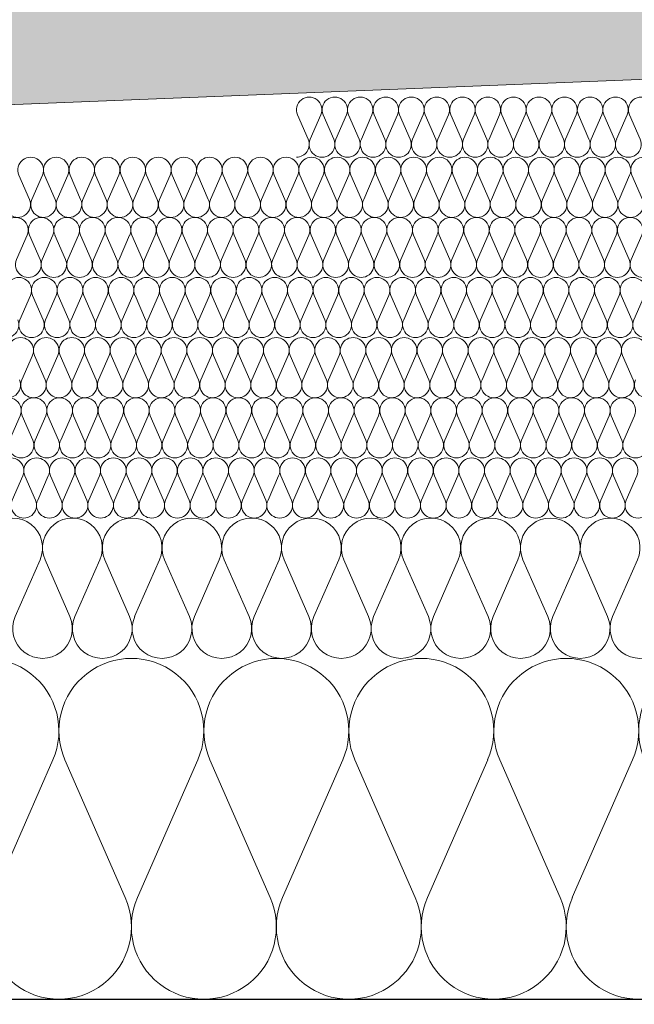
# Model space of a CAD drawing. Extents: x -547885 to -186295, y -25370 to 156194.
# Tile 39 of 256: x -514848 to -514541, y -7972 to -7481. Entities that reach past the tile are written whole.
import ezdxf

# ---------------------------------------------------------------- set-up
doc = ezdxf.new("R2010")
doc.units = 0
doc.header["$MEASUREMENT"] = 0
for name, color, linetype, lineweight in [('Arch stropy_Nr_Pióra__1', 7, 'Continuous', 25), ('INWENT KONST. DREWNIANA_Nr_Pióra__21', 7, 'Continuous', 9), ('INWENT WYMIARY_Nr_Pióra__21', 7, 'Continuous', 9), ('INWENT WYMIARY_Nr_Pióra__5', 7, 'Continuous', 13)]:
    doc.layers.add(name, color=color, linetype=linetype, lineweight=lineweight)
doc.layers.add('arch wypelnienia_Nr_Pióra__2', color=7, linetype='Continuous', lineweight=13, true_color=0x7f7f7f)
doc.layers.add('Inwent Izolacje_Nr_Pióra__2', color=7, linetype='Continuous', lineweight=13, true_color=0x7f7f7f)
doc.layers.add('Inwent Izolacje', color=7, linetype='Continuous')
doc.layers.add('INWENT WYMIARY', color=7, linetype='Continuous')
doc.styles.add('GENERATED_STYLE_2', font='txt')
doc.dimstyles.new('GENERATED_STYLE__11', dxfattribs={"dimtxt": 160.000002, "dimasz": 110.144928, "dimexe": 0.18, "dimexo": 40, "dimgap": 0.09, "dimtad": 1, "dimtih": 1, "dimtoh": 1, "dimdec": 0, "dimzin": 0, "dimdsep": 46, "dimtxsty": 'GENERATED_STYLE_2', "dimblk": 'ARROWHEAD_5', "dimblk1": 'ARROWHEAD_5', "dimblk2": 'ARROWHEAD_5', "dimcen": 0.09, "dimclrd": 7, "dimclre": 7, "dimclrt": 7, "dimazin": 0, "dimtfac": 1, "dimtdec": 4, "dimtmove": 0, "dimatfit": 3, "dimfxl": 0, "dimtolj": 1, "dimtzin": 0, "dimarcsym": 0})

# ---------------------------------------------------------------- blocks, each defined once
blk = doc.blocks.new('Izolacja cieplna 14_254', base_point=(-507889.55, -7969.58))
at = {"layer": 'Inwent Izolacje_Nr_Pióra__2', "linetype": 'Continuous'}
for p, q in [((-514831.03, -7850.24), (-514861.1, -7918.92)), ((-514794.89, -7918.92), (-514824.96, -7850.24)), ((-514758.76, -7850.24), (-514788.82, -7918.92)), ((-514722.62, -7918.92), (-514752.68, -7850.24)), ((-514686.48, -7850.24), (-514716.55, -7918.92)), ((-514650.34, -7918.92), (-514680.41, -7850.24)), ((-514614.21, -7850.24), (-514644.27, -7918.92)), ((-514578.07, -7918.92), (-514608.13, -7850.24)), ((-514541.93, -7850.24), (-514572, -7918.92))]:
    blk.add_line(p, q, dxfattribs=at)
for centre, start_param, end_param in [((-514864.13, -7835.73), 1.158003, 5.125183), ((-514791.86, -7835.73), 1.158003, 5.125183), ((-514719.58, -7835.73), 1.158003, 5.125183), ((-514647.31, -7835.73), 1.158003, 5.125183), ((-514575.03, -7835.73), 1.158003, 5.125183), ((-514502.76, -7835.73), 1.158003, 5.125183), ((-514828, -7933.42), 4.299595, 8.266774), ((-514755.72, -7933.42), 4.299595, 8.266774), ((-514683.44, -7933.42), 4.299595, 8.266774), ((-514611.17, -7933.42), 4.299595, 8.266774), ((-514538.89, -7933.42), 4.299595, 8.266774)]:
    blk.add_ellipse(centre, major_axis=(0, -36.15), ratio=0.999515, start_param=start_param, end_param=end_param, dxfattribs=at)
blk = doc.blocks.new('Izolacja cieplna 14_255', base_point=(-508759.55, -7799.58))
at = {"layer": 'Inwent Izolacje_Nr_Pióra__2', "linetype": 'Continuous'}
for p, q in [((-514837.4, -7750.44), (-514849.79, -7778.72)), ((-514822.51, -7778.72), (-514834.9, -7750.44)), ((-514807.61, -7750.44), (-514820, -7778.72)), ((-514792.72, -7778.72), (-514805.11, -7750.44)), ((-514777.83, -7750.44), (-514790.22, -7778.72)), ((-514762.93, -7778.72), (-514775.32, -7750.44)), ((-514748.04, -7750.44), (-514760.43, -7778.72)), ((-514733.14, -7778.72), (-514745.54, -7750.44)), ((-514718.25, -7750.44), (-514730.64, -7778.72)), ((-514703.36, -7778.72), (-514715.75, -7750.44)), ((-514688.46, -7750.44), (-514700.86, -7778.72)), ((-514673.57, -7778.72), (-514685.96, -7750.44)), ((-514658.68, -7750.44), (-514671.07, -7778.72)), ((-514643.78, -7778.72), (-514656.17, -7750.44)), ((-514628.89, -7750.44), (-514641.28, -7778.72)), ((-514614, -7778.72), (-514626.39, -7750.44)), ((-514599.1, -7750.44), (-514611.49, -7778.72)), ((-514584.21, -7778.72), (-514596.6, -7750.44)), ((-514569.32, -7750.44), (-514581.71, -7778.72)), ((-514554.42, -7778.72), (-514566.81, -7750.44)), ((-514539.53, -7750.44), (-514551.92, -7778.72))]:
    blk.add_line(p, q, dxfattribs=at)
for centre, start_param, end_param in [((-514851.04, -7744.47), 2.728799, 6.695979), ((-514821.26, -7744.47), 2.728799, 6.695979), ((-514791.47, -7744.47), 2.728799, 6.695979), ((-514761.68, -7744.47), 2.728799, 6.695979), ((-514731.89, -7744.47), 2.728799, 6.695979), ((-514702.11, -7744.47), 2.728799, 6.695979), ((-514672.32, -7744.47), 2.728799, 6.695979), ((-514642.53, -7744.47), 2.728799, 6.695979), ((-514612.74, -7744.47), 2.728799, 6.695979), ((-514582.96, -7744.47), 2.728799, 6.695979), ((-514553.17, -7744.47), 2.728799, 6.695979), ((-514836.15, -7784.69), 5.870392, 9.837571), ((-514806.36, -7784.69), 5.870392, 9.837571), ((-514776.57, -7784.69), 5.870392, 9.837571), ((-514746.79, -7784.69), 5.870392, 9.837571), ((-514717, -7784.69), 5.870392, 9.837571), ((-514687.21, -7784.69), 5.870392, 9.837571), ((-514657.43, -7784.69), 5.870392, 9.837571), ((-514627.64, -7784.69), 5.870392, 9.837571), ((-514597.85, -7784.69), 5.870392, 9.837571), ((-514568.06, -7784.69), 5.870392, 9.837571), ((-514538.28, -7784.69), 5.870392, 9.837571)]:
    blk.add_ellipse(centre, major_axis=(-14.89, 0), ratio=0.999587, start_param=start_param, end_param=end_param, dxfattribs=at)
blk = doc.blocks.new('Izolacja cieplna 14_256', base_point=(-509409.55, -7729.58))
at = {"layer": 'Inwent Izolacje_Nr_Pióra__2', "linetype": 'Continuous'}
for p, q in [((-514846.03, -7708.52), (-514851.34, -7720.64)), ((-514839.65, -7720.64), (-514844.96, -7708.52)), ((-514833.27, -7708.52), (-514838.58, -7720.64)), ((-514826.89, -7720.64), (-514832.19, -7708.52)), ((-514820.51, -7708.52), (-514825.81, -7720.64)), ((-514814.13, -7720.64), (-514819.43, -7708.52)), ((-514807.75, -7708.52), (-514813.05, -7720.64)), ((-514801.37, -7720.64), (-514806.67, -7708.52)), ((-514794.99, -7708.52), (-514800.29, -7720.64)), ((-514788.61, -7720.64), (-514793.91, -7708.52)), ((-514782.23, -7708.52), (-514787.53, -7720.64)), ((-514775.84, -7720.64), (-514781.15, -7708.52)), ((-514769.46, -7708.52), (-514774.77, -7720.64)), ((-514763.08, -7720.64), (-514768.39, -7708.52)), ((-514756.7, -7708.52), (-514762.01, -7720.64)), ((-514750.32, -7720.64), (-514755.63, -7708.52)), ((-514743.94, -7708.52), (-514749.25, -7720.64)), ((-514737.56, -7720.64), (-514742.87, -7708.52)), ((-514731.18, -7708.52), (-514736.49, -7720.64)), ((-514724.8, -7720.64), (-514730.11, -7708.52)), ((-514718.42, -7708.52), (-514723.73, -7720.64)), ((-514712.04, -7720.64), (-514717.35, -7708.52)), ((-514705.66, -7708.52), (-514710.97, -7720.64)), ((-514699.28, -7720.64), (-514704.59, -7708.52)), ((-514692.9, -7708.52), (-514698.21, -7720.64)), ((-514686.52, -7720.64), (-514691.83, -7708.52)), ((-514680.14, -7708.52), (-514685.45, -7720.64)), ((-514673.76, -7720.64), (-514679.07, -7708.52)), ((-514667.38, -7708.52), (-514672.69, -7720.64)), ((-514661, -7720.64), (-514666.31, -7708.52)), ((-514654.62, -7708.52), (-514659.93, -7720.64)), ((-514648.24, -7720.64), (-514653.55, -7708.52)), ((-514641.86, -7708.52), (-514647.17, -7720.64)), ((-514635.48, -7720.64), (-514640.79, -7708.52)), ((-514629.1, -7708.52), (-514634.41, -7720.64)), ((-514622.72, -7720.64), (-514628.03, -7708.52)), ((-514616.34, -7708.52), (-514621.65, -7720.64)), ((-514609.96, -7720.64), (-514615.27, -7708.52)), ((-514603.58, -7708.52), (-514608.89, -7720.64)), ((-514597.2, -7720.64), (-514602.51, -7708.52)), ((-514590.82, -7708.52), (-514596.13, -7720.64)), ((-514584.44, -7720.64), (-514589.75, -7708.52)), ((-514578.06, -7708.52), (-514583.37, -7720.64)), ((-514571.68, -7720.64), (-514576.99, -7708.52)), ((-514565.3, -7708.52), (-514570.61, -7720.64)), ((-514558.92, -7720.64), (-514564.23, -7708.52)), ((-514552.54, -7708.52), (-514557.85, -7720.64)), ((-514546.16, -7720.64), (-514551.47, -7708.52)), ((-514539.78, -7708.52), (-514545.09, -7720.64))]:
    blk.add_line(p, q, dxfattribs=at)
for centre, start_param, end_param in [((-514851.87, -7705.96), 1.158003, 5.125183), ((-514839.11, -7705.96), 1.158003, 5.125183), ((-514826.35, -7705.96), 1.158003, 5.125183), ((-514813.59, -7705.96), 1.158003, 5.125183), ((-514800.83, -7705.96), 1.158003, 5.125183), ((-514788.07, -7705.96), 1.158003, 5.125183), ((-514775.31, -7705.96), 1.158003, 5.125183), ((-514762.55, -7705.96), 1.158003, 5.125183), ((-514749.79, -7705.96), 1.158003, 5.125183), ((-514737.03, -7705.96), 1.158003, 5.125183), ((-514724.27, -7705.96), 1.158003, 5.125183), ((-514711.51, -7705.96), 1.158003, 5.125183), ((-514698.75, -7705.96), 1.158003, 5.125183), ((-514685.99, -7705.96), 1.158003, 5.125183), ((-514673.23, -7705.96), 1.158003, 5.125183), ((-514660.47, -7705.96), 1.158003, 5.125183), ((-514647.7, -7705.96), 1.158003, 5.125183), ((-514634.94, -7705.96), 1.158003, 5.125183), ((-514622.18, -7705.96), 1.158003, 5.125183), ((-514609.42, -7705.96), 1.158003, 5.125183), ((-514596.66, -7705.96), 1.158003, 5.125183), ((-514583.9, -7705.96), 1.158003, 5.125183), ((-514571.14, -7705.96), 1.158003, 5.125183), ((-514558.38, -7705.96), 1.158003, 5.125183), ((-514545.62, -7705.96), 1.158003, 5.125183), ((-514845.49, -7723.2), 4.299595, 8.266774), ((-514832.73, -7723.2), 4.299595, 8.266774), ((-514819.97, -7723.2), 4.299595, 8.266774), ((-514807.21, -7723.2), 4.299595, 8.266774), ((-514794.45, -7723.2), 4.299595, 8.266774), ((-514781.69, -7723.2), 4.299595, 8.266774), ((-514768.93, -7723.2), 4.299595, 8.266774), ((-514756.17, -7723.2), 4.299595, 8.266774), ((-514743.41, -7723.2), 4.299595, 8.266774), ((-514730.65, -7723.2), 4.299595, 8.266774), ((-514717.89, -7723.2), 4.299595, 8.266774), ((-514705.13, -7723.2), 4.299595, 8.266774), ((-514692.37, -7723.2), 4.299595, 8.266774), ((-514679.61, -7723.2), 4.299595, 8.266774), ((-514666.85, -7723.2), 4.299595, 8.266774), ((-514654.08, -7723.2), 4.299595, 8.266774), ((-514641.32, -7723.2), 4.299595, 8.266774), ((-514628.56, -7723.2), 4.299595, 8.266774), ((-514615.8, -7723.2), 4.299595, 8.266774), ((-514603.04, -7723.2), 4.299595, 8.266774), ((-514590.28, -7723.2), 4.299595, 8.266774), ((-514577.52, -7723.2), 4.299595, 8.266774), ((-514564.76, -7723.2), 4.299595, 8.266774), ((-514552, -7723.2), 4.299595, 8.266774), ((-514539.24, -7723.2), 4.299595, 8.266774)]:
    blk.add_ellipse(centre, major_axis=(0, -6.38), ratio=0.999979, start_param=start_param, end_param=end_param, dxfattribs=at)
blk = doc.blocks.new('Izolacja cieplna 14_257', base_point=(-510059.55, -7699.58))
at = {"layer": 'Inwent Izolacje_Nr_Pióra__2', "linetype": 'Continuous'}
for p, q in [((-514847.32, -7678.52), (-514852.63, -7690.64)), ((-514840.94, -7690.64), (-514846.25, -7678.52)), ((-514834.56, -7678.52), (-514839.87, -7690.64)), ((-514828.17, -7690.64), (-514833.49, -7678.52)), ((-514821.79, -7678.52), (-514827.1, -7690.64)), ((-514815.41, -7690.64), (-514820.72, -7678.52)), ((-514809.03, -7678.52), (-514814.34, -7690.64)), ((-514802.64, -7690.64), (-514807.95, -7678.52)), ((-514796.26, -7678.52), (-514801.57, -7690.64)), ((-514789.88, -7690.64), (-514795.19, -7678.52)), ((-514783.49, -7678.52), (-514788.8, -7690.64)), ((-514777.11, -7690.64), (-514782.42, -7678.52)), ((-514770.73, -7678.52), (-514776.04, -7690.64)), ((-514764.35, -7690.64), (-514769.66, -7678.52)), ((-514757.96, -7678.52), (-514763.27, -7690.64)), ((-514751.58, -7690.64), (-514756.89, -7678.52)), ((-514745.2, -7678.52), (-514750.51, -7690.64)), ((-514738.81, -7690.64), (-514744.12, -7678.52)), ((-514732.43, -7678.52), (-514737.74, -7690.64)), ((-514726.05, -7690.64), (-514731.36, -7678.52)), ((-514719.66, -7678.52), (-514724.97, -7690.64)), ((-514713.28, -7690.64), (-514718.59, -7678.52)), ((-514706.9, -7678.52), (-514712.21, -7690.64)), ((-514700.52, -7690.64), (-514705.83, -7678.52)), ((-514694.13, -7678.52), (-514699.44, -7690.64)), ((-514687.75, -7690.64), (-514693.06, -7678.52)), ((-514681.37, -7678.52), (-514686.68, -7690.64)), ((-514674.98, -7690.64), (-514680.29, -7678.52)), ((-514668.6, -7678.52), (-514673.91, -7690.64)), ((-514662.22, -7690.64), (-514667.53, -7678.52)), ((-514655.83, -7678.52), (-514661.15, -7690.64)), ((-514649.45, -7690.64), (-514654.76, -7678.52)), ((-514643.07, -7678.52), (-514648.38, -7690.64)), ((-514636.69, -7690.64), (-514642, -7678.52)), ((-514630.3, -7678.52), (-514635.61, -7690.64)), ((-514623.92, -7690.64), (-514629.23, -7678.52)), ((-514617.54, -7678.52), (-514622.85, -7690.64)), ((-514611.15, -7690.64), (-514616.46, -7678.52)), ((-514604.77, -7678.52), (-514610.08, -7690.64)), ((-514598.39, -7690.64), (-514603.7, -7678.52)), ((-514592, -7678.52), (-514597.32, -7690.64)), ((-514585.62, -7690.64), (-514590.93, -7678.52)), ((-514579.24, -7678.52), (-514584.55, -7690.64)), ((-514572.86, -7690.64), (-514578.17, -7678.52)), ((-514566.47, -7678.52), (-514571.78, -7690.64)), ((-514560.09, -7690.64), (-514565.4, -7678.52)), ((-514553.71, -7678.52), (-514559.02, -7690.64)), ((-514547.32, -7690.64), (-514552.63, -7678.52)), ((-514540.94, -7678.52), (-514546.25, -7690.64))]:
    blk.add_line(p, q, dxfattribs=at)
for centre, start_param, end_param in [((-514853.17, -7675.96), 2.728799, 6.695979), ((-514840.4, -7675.96), 2.728799, 6.695979), ((-514827.64, -7675.96), 2.728799, 6.695979), ((-514814.87, -7675.96), 2.728799, 6.695979), ((-514802.11, -7675.96), 2.728799, 6.695979), ((-514789.34, -7675.96), 2.728799, 6.695979), ((-514776.57, -7675.96), 2.728799, 6.695979), ((-514763.81, -7675.96), 2.728799, 6.695979), ((-514751.04, -7675.96), 2.728799, 6.695979), ((-514738.28, -7675.96), 2.728799, 6.695979), ((-514725.51, -7675.96), 2.728799, 6.695979), ((-514712.75, -7675.96), 2.728799, 6.695979), ((-514699.98, -7675.96), 2.728799, 6.695979), ((-514687.21, -7675.96), 2.728799, 6.695979), ((-514674.45, -7675.96), 2.728799, 6.695979), ((-514661.68, -7675.96), 2.728799, 6.695979), ((-514648.92, -7675.96), 2.728799, 6.695979), ((-514636.15, -7675.96), 2.728799, 6.695979), ((-514623.38, -7675.96), 2.728799, 6.695979), ((-514610.62, -7675.96), 2.728799, 6.695979), ((-514597.85, -7675.96), 2.728799, 6.695979), ((-514585.09, -7675.96), 2.728799, 6.695979), ((-514572.32, -7675.96), 2.728799, 6.695979), ((-514559.55, -7675.96), 2.728799, 6.695979), ((-514546.79, -7675.96), 2.728799, 6.695979), ((-514846.79, -7693.2), 5.870392, 9.837571), ((-514834.02, -7693.2), 5.870392, 9.837571), ((-514821.26, -7693.2), 5.870392, 9.837571), ((-514808.49, -7693.2), 5.870392, 9.837571), ((-514795.72, -7693.2), 5.870392, 9.837571), ((-514782.96, -7693.2), 5.870392, 9.837571), ((-514770.19, -7693.2), 5.870392, 9.837571), ((-514757.43, -7693.2), 5.870392, 9.837571), ((-514744.66, -7693.2), 5.870392, 9.837571), ((-514731.89, -7693.2), 5.870392, 9.837571), ((-514719.13, -7693.2), 5.870392, 9.837571), ((-514706.36, -7693.2), 5.870392, 9.837571), ((-514693.6, -7693.2), 5.870392, 9.837571), ((-514680.83, -7693.2), 5.870392, 9.837571), ((-514668.06, -7693.2), 5.870392, 9.837571), ((-514655.3, -7693.2), 5.870392, 9.837571), ((-514642.53, -7693.2), 5.870392, 9.837571), ((-514629.77, -7693.2), 5.870392, 9.837571), ((-514617, -7693.2), 5.870392, 9.837571), ((-514604.23, -7693.2), 5.870392, 9.837571), ((-514591.47, -7693.2), 5.870392, 9.837571), ((-514578.7, -7693.2), 5.870392, 9.837571), ((-514565.94, -7693.2), 5.870392, 9.837571), ((-514553.17, -7693.2), 5.870392, 9.837571), ((-514540.4, -7693.2), 5.870392, 9.837571)]:
    blk.add_ellipse(centre, major_axis=(-6.38, 0), ratio=0.999587, start_param=start_param, end_param=end_param, dxfattribs=at)
blk = doc.blocks.new('Izolacja cieplna 14_258', base_point=(-510709.55, -7669.58))
at = {"layer": 'Inwent Izolacje_Nr_Pióra__2', "linetype": 'Continuous'}
for p, q in [((-514841.24, -7648.52), (-514846.54, -7660.64)), ((-514834.86, -7660.64), (-514840.17, -7648.52)), ((-514828.49, -7648.52), (-514833.79, -7660.64)), ((-514822.11, -7660.64), (-514827.42, -7648.52)), ((-514815.74, -7648.52), (-514821.04, -7660.64)), ((-514809.36, -7660.64), (-514814.66, -7648.52)), ((-514802.99, -7648.52), (-514808.29, -7660.64)), ((-514796.61, -7660.64), (-514801.91, -7648.52)), ((-514790.24, -7648.52), (-514795.54, -7660.64)), ((-514783.86, -7660.64), (-514789.16, -7648.52)), ((-514777.48, -7648.52), (-514782.79, -7660.64)), ((-514771.11, -7660.64), (-514776.41, -7648.52)), ((-514764.73, -7648.52), (-514770.04, -7660.64)), ((-514758.36, -7660.64), (-514763.66, -7648.52)), ((-514751.98, -7648.52), (-514757.29, -7660.64)), ((-514745.61, -7660.64), (-514750.91, -7648.52)), ((-514739.23, -7648.52), (-514744.54, -7660.64)), ((-514732.86, -7660.64), (-514738.16, -7648.52)), ((-514726.48, -7648.52), (-514731.79, -7660.64)), ((-514720.11, -7660.64), (-514725.41, -7648.52)), ((-514713.73, -7648.52), (-514719.04, -7660.64)), ((-514707.36, -7660.64), (-514712.66, -7648.52)), ((-514700.98, -7648.52), (-514706.29, -7660.64)), ((-514694.61, -7660.64), (-514699.91, -7648.52)), ((-514688.23, -7648.52), (-514693.54, -7660.64)), ((-514681.86, -7660.64), (-514687.16, -7648.52)), ((-514675.48, -7648.52), (-514680.79, -7660.64)), ((-514669.11, -7660.64), (-514674.41, -7648.52)), ((-514662.73, -7648.52), (-514668.03, -7660.64)), ((-514656.36, -7660.64), (-514661.66, -7648.52)), ((-514649.98, -7648.52), (-514655.28, -7660.64)), ((-514643.6, -7660.64), (-514648.91, -7648.52)), ((-514637.23, -7648.52), (-514642.53, -7660.64)), ((-514630.85, -7660.64), (-514636.16, -7648.52)), ((-514624.48, -7648.52), (-514629.78, -7660.64)), ((-514618.1, -7660.64), (-514623.41, -7648.52)), ((-514611.73, -7648.52), (-514617.03, -7660.64)), ((-514605.35, -7660.64), (-514610.66, -7648.52)), ((-514598.98, -7648.52), (-514604.28, -7660.64)), ((-514592.6, -7660.64), (-514597.91, -7648.52)), ((-514586.23, -7648.52), (-514591.53, -7660.64)), ((-514579.85, -7660.64), (-514585.16, -7648.52)), ((-514573.48, -7648.52), (-514578.78, -7660.64)), ((-514567.1, -7660.64), (-514572.41, -7648.52)), ((-514560.73, -7648.52), (-514566.03, -7660.64)), ((-514554.35, -7660.64), (-514559.66, -7648.52)), ((-514547.98, -7648.52), (-514553.28, -7660.64)), ((-514541.6, -7660.64), (-514546.91, -7648.52))]:
    blk.add_line(p, q, dxfattribs=at)
for centre, start_param, end_param in [((-514847.08, -7645.96), 1.158003, 5.125183), ((-514834.33, -7645.96), 1.158003, 5.125183), ((-514821.58, -7645.96), 1.158003, 5.125183), ((-514808.83, -7645.96), 1.158003, 5.125183), ((-514796.07, -7645.96), 1.158003, 5.125183), ((-514783.32, -7645.96), 1.158003, 5.125183), ((-514770.57, -7645.96), 1.158003, 5.125183), ((-514757.82, -7645.96), 1.158003, 5.125183), ((-514745.07, -7645.96), 1.158003, 5.125183), ((-514732.32, -7645.96), 1.158003, 5.125183), ((-514719.57, -7645.96), 1.158003, 5.125183), ((-514706.82, -7645.96), 1.158003, 5.125183), ((-514694.07, -7645.96), 1.158003, 5.125183), ((-514681.32, -7645.96), 1.158003, 5.125183), ((-514668.57, -7645.96), 1.158003, 5.125183), ((-514655.82, -7645.96), 1.158003, 5.125183), ((-514643.07, -7645.96), 1.158003, 5.125183), ((-514630.32, -7645.96), 1.158003, 5.125183), ((-514617.57, -7645.96), 1.158003, 5.125183), ((-514604.82, -7645.96), 1.158003, 5.125183), ((-514592.07, -7645.96), 1.158003, 5.125183), ((-514579.32, -7645.96), 1.158003, 5.125183), ((-514566.57, -7645.96), 1.158003, 5.125183), ((-514553.82, -7645.96), 1.158003, 5.125183), ((-514541.07, -7645.96), 1.158003, 5.125183), ((-514853.45, -7663.2), 4.299595, 8.266774), ((-514840.7, -7663.2), 4.299595, 8.266774), ((-514827.95, -7663.2), 4.299595, 8.266774), ((-514815.2, -7663.2), 4.299595, 8.266774), ((-514802.45, -7663.2), 4.299595, 8.266774), ((-514789.7, -7663.2), 4.299595, 8.266774), ((-514776.95, -7663.2), 4.299595, 8.266774), ((-514764.2, -7663.2), 4.299595, 8.266774), ((-514751.45, -7663.2), 4.299595, 8.266774), ((-514738.7, -7663.2), 4.299595, 8.266774), ((-514725.95, -7663.2), 4.299595, 8.266774), ((-514713.2, -7663.2), 4.299595, 8.266774), ((-514700.45, -7663.2), 4.299595, 8.266774), ((-514687.7, -7663.2), 4.299595, 8.266774), ((-514674.95, -7663.2), 4.299595, 8.266774), ((-514662.19, -7663.2), 4.299595, 8.266774), ((-514649.44, -7663.2), 4.299595, 8.266774), ((-514636.69, -7663.2), 4.299595, 8.266774), ((-514623.94, -7663.2), 4.299595, 8.266774), ((-514611.19, -7663.2), 4.299595, 8.266774), ((-514598.44, -7663.2), 4.299595, 8.266774), ((-514585.69, -7663.2), 4.299595, 8.266774), ((-514572.94, -7663.2), 4.299595, 8.266774), ((-514560.19, -7663.2), 4.299595, 8.266774), ((-514547.44, -7663.2), 4.299595, 8.266774), ((-514534.69, -7663.2), 4.299595, 8.266774)]:
    blk.add_ellipse(centre, major_axis=(0, -6.38), ratio=0.999198, start_param=start_param, end_param=end_param, dxfattribs=at)
blk = doc.blocks.new('Izolacja cieplna 14_259', base_point=(-511409.55, -7639.58))
at = {"layer": 'Inwent Izolacje_Nr_Pióra__2', "linetype": 'Continuous'}
for p, q in [((-514842.16, -7618.52), (-514847.47, -7630.64)), ((-514835.78, -7630.64), (-514841.09, -7618.52)), ((-514829.4, -7618.52), (-514834.71, -7630.64)), ((-514823.02, -7630.64), (-514828.33, -7618.52)), ((-514816.64, -7618.52), (-514821.95, -7630.64)), ((-514810.26, -7630.64), (-514815.57, -7618.52)), ((-514803.88, -7618.52), (-514809.19, -7630.64)), ((-514797.5, -7630.64), (-514802.81, -7618.52)), ((-514791.12, -7618.52), (-514796.43, -7630.64)), ((-514784.74, -7630.64), (-514790.05, -7618.52)), ((-514778.37, -7618.52), (-514783.67, -7630.64)), ((-514771.99, -7630.64), (-514777.29, -7618.52)), ((-514765.61, -7618.52), (-514770.91, -7630.64)), ((-514759.23, -7630.64), (-514764.53, -7618.52)), ((-514752.85, -7618.52), (-514758.16, -7630.64)), ((-514746.47, -7630.64), (-514751.78, -7618.52)), ((-514740.09, -7618.52), (-514745.4, -7630.64)), ((-514733.71, -7630.64), (-514739.02, -7618.52)), ((-514727.33, -7618.52), (-514732.64, -7630.64)), ((-514720.95, -7630.64), (-514726.26, -7618.52)), ((-514714.57, -7618.52), (-514719.88, -7630.64)), ((-514708.19, -7630.64), (-514713.5, -7618.52)), ((-514701.81, -7618.52), (-514707.12, -7630.64)), ((-514695.43, -7630.64), (-514700.74, -7618.52)), ((-514689.06, -7618.52), (-514694.36, -7630.64)), ((-514682.68, -7630.64), (-514687.98, -7618.52)), ((-514676.3, -7618.52), (-514681.6, -7630.64)), ((-514669.92, -7630.64), (-514675.22, -7618.52)), ((-514663.54, -7618.52), (-514668.85, -7630.64)), ((-514657.16, -7630.64), (-514662.47, -7618.52)), ((-514650.78, -7618.52), (-514656.09, -7630.64)), ((-514644.4, -7630.64), (-514649.71, -7618.52)), ((-514638.02, -7618.52), (-514643.33, -7630.64)), ((-514631.64, -7630.64), (-514636.95, -7618.52)), ((-514625.26, -7618.52), (-514630.57, -7630.64)), ((-514618.88, -7630.64), (-514624.19, -7618.52)), ((-514612.5, -7618.52), (-514617.81, -7630.64)), ((-514606.12, -7630.64), (-514611.43, -7618.52)), ((-514599.74, -7618.52), (-514605.05, -7630.64)), ((-514593.37, -7630.64), (-514598.67, -7618.52)), ((-514586.99, -7618.52), (-514592.29, -7630.64)), ((-514580.61, -7630.64), (-514585.91, -7618.52)), ((-514574.23, -7618.52), (-514579.54, -7630.64)), ((-514567.85, -7630.64), (-514573.16, -7618.52)), ((-514561.47, -7618.52), (-514566.78, -7630.64)), ((-514555.09, -7630.64), (-514560.4, -7618.52)), ((-514548.71, -7618.52), (-514554.02, -7630.64)), ((-514542.33, -7630.64), (-514547.64, -7618.52)), ((-514535.95, -7618.52), (-514541.26, -7630.64))]:
    blk.add_line(p, q, dxfattribs=at)
for centre, start_param, end_param in [((-514848, -7615.96), 1.158003, 5.125183), ((-514835.24, -7615.96), 1.158003, 5.125183), ((-514822.48, -7615.96), 1.158003, 5.125183), ((-514809.73, -7615.96), 1.158003, 5.125183), ((-514796.97, -7615.96), 1.158003, 5.125183), ((-514784.21, -7615.96), 1.158003, 5.125183), ((-514771.45, -7615.96), 1.158003, 5.125183), ((-514758.69, -7615.96), 1.158003, 5.125183), ((-514745.93, -7615.96), 1.158003, 5.125183), ((-514733.17, -7615.96), 1.158003, 5.125183), ((-514720.42, -7615.96), 1.158003, 5.125183), ((-514707.66, -7615.96), 1.158003, 5.125183), ((-514694.9, -7615.96), 1.158003, 5.125183), ((-514682.14, -7615.96), 1.158003, 5.125183), ((-514669.38, -7615.96), 1.158003, 5.125183), ((-514656.62, -7615.96), 1.158003, 5.125183), ((-514643.86, -7615.96), 1.158003, 5.125183), ((-514631.11, -7615.96), 1.158003, 5.125183), ((-514618.35, -7615.96), 1.158003, 5.125183), ((-514605.59, -7615.96), 1.158003, 5.125183), ((-514592.83, -7615.96), 1.158003, 5.125183), ((-514580.07, -7615.96), 1.158003, 5.125183), ((-514567.31, -7615.96), 1.158003, 5.125183), ((-514554.55, -7615.96), 1.158003, 5.125183), ((-514541.8, -7615.96), 1.158003, 5.125183), ((-514854.38, -7633.2), 4.299595, 8.266774), ((-514841.62, -7633.2), 4.299595, 8.266774), ((-514828.86, -7633.2), 4.299595, 8.266774), ((-514816.11, -7633.2), 4.299595, 8.266774), ((-514803.35, -7633.2), 4.299595, 8.266774), ((-514790.59, -7633.2), 4.299595, 8.266774), ((-514777.83, -7633.2), 4.299595, 8.266774), ((-514765.07, -7633.2), 4.299595, 8.266774), ((-514752.31, -7633.2), 4.299595, 8.266774), ((-514739.55, -7633.2), 4.299595, 8.266774), ((-514726.79, -7633.2), 4.299595, 8.266774), ((-514714.04, -7633.2), 4.299595, 8.266774), ((-514701.28, -7633.2), 4.299595, 8.266774), ((-514688.52, -7633.2), 4.299595, 8.266774), ((-514675.76, -7633.2), 4.299595, 8.266774), ((-514663, -7633.2), 4.299595, 8.266774), ((-514650.24, -7633.2), 4.299595, 8.266774), ((-514637.48, -7633.2), 4.299595, 8.266774), ((-514624.73, -7633.2), 4.299595, 8.266774), ((-514611.97, -7633.2), 4.299595, 8.266774), ((-514599.21, -7633.2), 4.299595, 8.266774), ((-514586.45, -7633.2), 4.299595, 8.266774), ((-514573.69, -7633.2), 4.299595, 8.266774), ((-514560.93, -7633.2), 4.299595, 8.266774), ((-514548.17, -7633.2), 4.299595, 8.266774), ((-514535.42, -7633.2), 4.299595, 8.266774)]:
    blk.add_ellipse(centre, major_axis=(0, -6.38), ratio=0.999838, start_param=start_param, end_param=end_param, dxfattribs=at)
blk = doc.blocks.new('Izolacja cieplna 14_260', base_point=(-512059.55, -7609.58))
at = {"layer": 'Inwent Izolacje_Nr_Pióra__2', "linetype": 'Continuous'}
for p, q in [((-514843.78, -7588.52), (-514849.09, -7600.64)), ((-514837.4, -7600.64), (-514842.71, -7588.52)), ((-514831.01, -7588.52), (-514836.33, -7600.64)), ((-514824.63, -7600.64), (-514829.94, -7588.52)), ((-514818.24, -7588.52), (-514823.56, -7600.64)), ((-514811.86, -7600.64), (-514817.17, -7588.52)), ((-514805.47, -7588.52), (-514810.79, -7600.64)), ((-514799.09, -7600.64), (-514804.4, -7588.52)), ((-514792.71, -7588.52), (-514798.02, -7600.64)), ((-514786.32, -7600.64), (-514791.63, -7588.52)), ((-514779.94, -7588.52), (-514785.25, -7600.64)), ((-514773.55, -7600.64), (-514778.86, -7588.52)), ((-514767.17, -7588.52), (-514772.48, -7600.64)), ((-514760.78, -7600.64), (-514766.09, -7588.52)), ((-514754.4, -7588.52), (-514759.71, -7600.64)), ((-514748.01, -7600.64), (-514753.32, -7588.52)), ((-514741.63, -7588.52), (-514746.94, -7600.64)), ((-514735.24, -7600.64), (-514740.56, -7588.52)), ((-514728.86, -7588.52), (-514734.17, -7600.64)), ((-514722.47, -7600.64), (-514727.79, -7588.52)), ((-514716.09, -7588.52), (-514721.4, -7600.64)), ((-514709.71, -7600.64), (-514715.02, -7588.52)), ((-514703.32, -7588.52), (-514708.63, -7600.64)), ((-514696.94, -7600.64), (-514702.25, -7588.52)), ((-514690.55, -7588.52), (-514695.86, -7600.64)), ((-514684.17, -7600.64), (-514689.48, -7588.52)), ((-514677.78, -7588.52), (-514683.09, -7600.64)), ((-514671.4, -7600.64), (-514676.71, -7588.52)), ((-514665.01, -7588.52), (-514670.33, -7600.64)), ((-514658.63, -7600.64), (-514663.94, -7588.52)), ((-514652.24, -7588.52), (-514657.56, -7600.64)), ((-514645.86, -7600.64), (-514651.17, -7588.52)), ((-514639.47, -7588.52), (-514644.79, -7600.64)), ((-514633.09, -7600.64), (-514638.4, -7588.52)), ((-514626.71, -7588.52), (-514632.02, -7600.64)), ((-514620.32, -7600.64), (-514625.63, -7588.52)), ((-514613.94, -7588.52), (-514619.25, -7600.64)), ((-514607.55, -7600.64), (-514612.86, -7588.52)), ((-514601.17, -7588.52), (-514606.48, -7600.64)), ((-514594.78, -7600.64), (-514600.09, -7588.52)), ((-514588.4, -7588.52), (-514593.71, -7600.64)), ((-514582.01, -7600.64), (-514587.32, -7588.52)), ((-514575.63, -7588.52), (-514580.94, -7600.64)), ((-514569.24, -7600.64), (-514574.56, -7588.52)), ((-514562.86, -7588.52), (-514568.17, -7600.64)), ((-514556.47, -7600.64), (-514561.79, -7588.52)), ((-514550.09, -7588.52), (-514555.4, -7600.64)), ((-514543.71, -7600.64), (-514549.02, -7588.52)), ((-514537.32, -7588.52), (-514542.63, -7600.64))]:
    blk.add_line(p, q, dxfattribs=at)
for centre, start_param, end_param in [((-514849.63, -7585.96), 2.728799, 6.695979), ((-514836.86, -7585.96), 2.728799, 6.695979), ((-514824.09, -7585.96), 2.728799, 6.695979), ((-514811.32, -7585.96), 2.728799, 6.695979), ((-514798.55, -7585.96), 2.728799, 6.695979), ((-514785.78, -7585.96), 2.728799, 6.695979), ((-514773.02, -7585.96), 2.728799, 6.695979), ((-514760.25, -7585.96), 2.728799, 6.695979), ((-514747.48, -7585.96), 2.728799, 6.695979), ((-514734.71, -7585.96), 2.728799, 6.695979), ((-514721.94, -7585.96), 2.728799, 6.695979), ((-514709.17, -7585.96), 2.728799, 6.695979), ((-514696.4, -7585.96), 2.728799, 6.695979), ((-514683.63, -7585.96), 2.728799, 6.695979), ((-514670.86, -7585.96), 2.728799, 6.695979), ((-514658.09, -7585.96), 2.728799, 6.695979), ((-514645.32, -7585.96), 2.728799, 6.695979), ((-514632.55, -7585.96), 2.728799, 6.695979), ((-514619.78, -7585.96), 2.728799, 6.695979), ((-514607.02, -7585.96), 2.728799, 6.695979), ((-514594.25, -7585.96), 2.728799, 6.695979), ((-514581.48, -7585.96), 2.728799, 6.695979), ((-514568.71, -7585.96), 2.728799, 6.695979), ((-514555.94, -7585.96), 2.728799, 6.695979), ((-514543.17, -7585.96), 2.728799, 6.695979), ((-514843.25, -7603.2), 5.870392, 9.837571), ((-514830.48, -7603.2), 5.870392, 9.837571), ((-514817.71, -7603.2), 5.870392, 9.837571), ((-514804.94, -7603.2), 5.870392, 9.837571), ((-514792.17, -7603.2), 5.870392, 9.837571), ((-514779.4, -7603.2), 5.870392, 9.837571), ((-514766.63, -7603.2), 5.870392, 9.837571), ((-514753.86, -7603.2), 5.870392, 9.837571), ((-514741.09, -7603.2), 5.870392, 9.837571), ((-514728.32, -7603.2), 5.870392, 9.837571), ((-514715.55, -7603.2), 5.870392, 9.837571), ((-514702.78, -7603.2), 5.870392, 9.837571), ((-514690.02, -7603.2), 5.870392, 9.837571), ((-514677.25, -7603.2), 5.870392, 9.837571), ((-514664.48, -7603.2), 5.870392, 9.837571), ((-514651.71, -7603.2), 5.870392, 9.837571), ((-514638.94, -7603.2), 5.870392, 9.837571), ((-514626.17, -7603.2), 5.870392, 9.837571), ((-514613.4, -7603.2), 5.870392, 9.837571), ((-514600.63, -7603.2), 5.870392, 9.837571), ((-514587.86, -7603.2), 5.870392, 9.837571), ((-514575.09, -7603.2), 5.870392, 9.837571), ((-514562.32, -7603.2), 5.870392, 9.837571), ((-514549.55, -7603.2), 5.870392, 9.837571), ((-514536.78, -7603.2), 5.870392, 9.837571)]:
    blk.add_ellipse(centre, major_axis=(-6.38, 0), ratio=0.999331, start_param=start_param, end_param=end_param, dxfattribs=at)
blk = doc.blocks.new('Izolacja cieplna 14_261', base_point=(-512709.55, -7579.58))
at = {"layer": 'Inwent Izolacje_Nr_Pióra__2', "linetype": 'Continuous'}
for p, q in [((-514842.61, -7570.64), (-514847.91, -7558.52)), ((-514836.25, -7558.52), (-514841.54, -7570.64)), ((-514829.88, -7570.64), (-514835.18, -7558.52)), ((-514823.51, -7558.52), (-514828.81, -7570.64)), ((-514817.15, -7570.64), (-514822.44, -7558.52)), ((-514810.78, -7558.52), (-514816.08, -7570.64)), ((-514804.42, -7570.64), (-514809.71, -7558.52)), ((-514798.05, -7558.52), (-514803.35, -7570.64)), ((-514791.69, -7570.64), (-514796.98, -7558.52)), ((-514785.32, -7558.52), (-514790.62, -7570.64)), ((-514778.95, -7570.64), (-514784.25, -7558.52)), ((-514772.59, -7558.52), (-514777.88, -7570.64)), ((-514766.22, -7570.64), (-514771.52, -7558.52)), ((-514759.86, -7558.52), (-514765.15, -7570.64)), ((-514753.49, -7570.64), (-514758.79, -7558.52)), ((-514747.13, -7558.52), (-514752.42, -7570.64)), ((-514740.76, -7570.64), (-514746.06, -7558.52)), ((-514734.39, -7558.52), (-514739.69, -7570.64)), ((-514728.03, -7570.64), (-514733.32, -7558.52)), ((-514721.66, -7558.52), (-514726.96, -7570.64)), ((-514715.3, -7570.64), (-514720.59, -7558.52)), ((-514708.93, -7558.52), (-514714.23, -7570.64)), ((-514702.57, -7570.64), (-514707.86, -7558.52)), ((-514696.2, -7558.52), (-514701.5, -7570.64)), ((-514689.83, -7570.64), (-514695.13, -7558.52)), ((-514683.47, -7558.52), (-514688.76, -7570.64)), ((-514677.1, -7570.64), (-514682.4, -7558.52)), ((-514670.74, -7558.52), (-514676.03, -7570.64)), ((-514664.37, -7570.64), (-514669.67, -7558.52)), ((-514658.01, -7558.52), (-514663.3, -7570.64)), ((-514651.64, -7570.64), (-514656.94, -7558.52)), ((-514645.27, -7558.52), (-514650.57, -7570.64)), ((-514638.91, -7570.64), (-514644.2, -7558.52)), ((-514632.54, -7558.52), (-514637.84, -7570.64)), ((-514626.18, -7570.64), (-514631.47, -7558.52)), ((-514619.81, -7558.52), (-514625.11, -7570.64)), ((-514613.44, -7570.64), (-514618.74, -7558.52)), ((-514607.08, -7558.52), (-514612.38, -7570.64)), ((-514600.71, -7570.64), (-514606.01, -7558.52)), ((-514594.35, -7558.52), (-514599.64, -7570.64)), ((-514587.98, -7570.64), (-514593.28, -7558.52)), ((-514581.62, -7558.52), (-514586.91, -7570.64)), ((-514575.25, -7570.64), (-514580.55, -7558.52)), ((-514568.88, -7558.52), (-514574.18, -7570.64)), ((-514562.52, -7570.64), (-514567.82, -7558.52)), ((-514556.15, -7558.52), (-514561.45, -7570.64)), ((-514549.79, -7570.64), (-514555.08, -7558.52)), ((-514543.42, -7558.52), (-514548.72, -7570.64)), ((-514537.06, -7570.64), (-514542.35, -7558.52))]:
    blk.add_line(p, q, dxfattribs=at)
for centre, start_param, end_param in [((-514842.08, -7555.96), 1.158003, 5.125183), ((-514829.35, -7555.96), 1.158003, 5.125183), ((-514816.61, -7555.96), 1.158003, 5.125183), ((-514803.88, -7555.96), 1.158003, 5.125183), ((-514791.15, -7555.96), 1.158003, 5.125183), ((-514778.42, -7555.96), 1.158003, 5.125183), ((-514765.69, -7555.96), 1.158003, 5.125183), ((-514752.96, -7555.96), 1.158003, 5.125183), ((-514740.22, -7555.96), 1.158003, 5.125183), ((-514727.49, -7555.96), 1.158003, 5.125183), ((-514714.76, -7555.96), 1.158003, 5.125183), ((-514702.03, -7555.96), 1.158003, 5.125183), ((-514689.3, -7555.96), 1.158003, 5.125183), ((-514676.57, -7555.96), 1.158003, 5.125183), ((-514663.84, -7555.96), 1.158003, 5.125183), ((-514651.1, -7555.96), 1.158003, 5.125183), ((-514638.37, -7555.96), 1.158003, 5.125183), ((-514625.64, -7555.96), 1.158003, 5.125183), ((-514612.91, -7555.96), 1.158003, 5.125183), ((-514600.18, -7555.96), 1.158003, 5.125183), ((-514587.45, -7555.96), 1.158003, 5.125183), ((-514574.72, -7555.96), 1.158003, 5.125183), ((-514561.98, -7555.96), 1.158003, 5.125183), ((-514549.25, -7555.96), 1.158003, 5.125183), ((-514536.52, -7555.96), 1.158003, 5.125183), ((-514848.44, -7573.2), 4.299595, 8.266774), ((-514835.71, -7573.2), 4.299595, 8.266774), ((-514822.98, -7573.2), 4.299595, 8.266774), ((-514810.25, -7573.2), 4.299595, 8.266774), ((-514797.52, -7573.2), 4.299595, 8.266774), ((-514784.79, -7573.2), 4.299595, 8.266774), ((-514772.05, -7573.2), 4.299595, 8.266774), ((-514759.32, -7573.2), 4.299595, 8.266774), ((-514746.59, -7573.2), 4.299595, 8.266774), ((-514733.86, -7573.2), 4.299595, 8.266774), ((-514721.13, -7573.2), 4.299595, 8.266774), ((-514708.4, -7573.2), 4.299595, 8.266774), ((-514695.66, -7573.2), 4.299595, 8.266774), ((-514682.93, -7573.2), 4.299595, 8.266774), ((-514670.2, -7573.2), 4.299595, 8.266774), ((-514657.47, -7573.2), 4.299595, 8.266774), ((-514644.74, -7573.2), 4.299595, 8.266774), ((-514632.01, -7573.2), 4.299595, 8.266774), ((-514619.28, -7573.2), 4.299595, 8.266774), ((-514606.54, -7573.2), 4.299595, 8.266774), ((-514593.81, -7573.2), 4.299595, 8.266774), ((-514581.08, -7573.2), 4.299595, 8.266774), ((-514568.35, -7573.2), 4.299595, 8.266774), ((-514555.62, -7573.2), 4.299595, 8.266774), ((-514542.89, -7573.2), 4.299595, 8.266774)]:
    blk.add_ellipse(centre, major_axis=(0, -6.38), ratio=0.997711, start_param=start_param, end_param=end_param, dxfattribs=at)
blk = doc.blocks.new('Izolacja cieplna 14_262', base_point=(-514009.41, -7549.58))
at = {"layer": 'Inwent Izolacje_Nr_Pióra__2', "linetype": 'Continuous'}
for p, q in [((-514703.72, -7540.64), (-514709.02, -7528.52)), ((-514697.36, -7528.52), (-514702.65, -7540.64)), ((-514690.99, -7540.64), (-514696.29, -7528.52)), ((-514684.63, -7528.52), (-514689.92, -7540.64)), ((-514678.26, -7540.64), (-514683.56, -7528.52)), ((-514671.9, -7528.52), (-514677.19, -7540.64)), ((-514665.53, -7540.64), (-514670.83, -7528.52)), ((-514659.17, -7528.52), (-514664.46, -7540.64)), ((-514652.8, -7540.64), (-514658.1, -7528.52)), ((-514646.44, -7528.52), (-514651.73, -7540.64)), ((-514640.07, -7540.64), (-514645.37, -7528.52)), ((-514633.71, -7528.52), (-514639, -7540.64)), ((-514627.34, -7540.64), (-514632.64, -7528.52)), ((-514620.98, -7528.52), (-514626.27, -7540.64)), ((-514614.61, -7540.64), (-514619.91, -7528.52)), ((-514608.25, -7528.52), (-514613.54, -7540.64)), ((-514601.88, -7540.64), (-514607.18, -7528.52)), ((-514595.52, -7528.52), (-514600.81, -7540.64)), ((-514589.15, -7540.64), (-514594.45, -7528.52)), ((-514582.79, -7528.52), (-514588.08, -7540.64)), ((-514576.42, -7540.64), (-514581.72, -7528.52)), ((-514570.06, -7528.52), (-514575.35, -7540.64)), ((-514563.69, -7540.64), (-514568.99, -7528.52)), ((-514557.33, -7528.52), (-514562.63, -7540.64)), ((-514550.96, -7540.64), (-514556.26, -7528.52)), ((-514544.6, -7528.52), (-514549.9, -7540.64)), ((-514538.23, -7540.64), (-514543.53, -7528.52))]:
    blk.add_line(p, q, dxfattribs=at)
for centre, start_param, end_param in [((-514703.19, -7525.96), 1.158003, 5.125183), ((-514690.46, -7525.96), 1.158003, 5.125183), ((-514677.73, -7525.96), 1.158003, 5.125183), ((-514665, -7525.96), 1.158003, 5.125183), ((-514652.27, -7525.96), 1.158003, 5.125183), ((-514639.54, -7525.96), 1.158003, 5.125183), ((-514626.81, -7525.96), 1.158003, 5.125183), ((-514614.08, -7525.96), 1.158003, 5.125183), ((-514601.35, -7525.96), 1.158003, 5.125183), ((-514588.62, -7525.96), 1.158003, 5.125183), ((-514575.89, -7525.96), 1.158003, 5.125183), ((-514563.16, -7525.96), 1.158003, 5.125183), ((-514550.43, -7525.96), 1.158003, 5.125183), ((-514537.7, -7525.96), 1.158003, 5.125183), ((-514709.55, -7543.2), 0, 1.983589), ((-514696.82, -7543.2), 4.299595, 8.266774), ((-514684.09, -7543.2), 4.299595, 8.266774), ((-514671.36, -7543.2), 4.299595, 8.266774), ((-514658.63, -7543.2), 4.299595, 8.266774), ((-514645.9, -7543.2), 4.299595, 8.266774), ((-514633.17, -7543.2), 4.299595, 8.266774), ((-514620.44, -7543.2), 4.299595, 8.266774), ((-514607.71, -7543.2), 4.299595, 8.266774), ((-514594.98, -7543.2), 4.299595, 8.266774), ((-514582.25, -7543.2), 4.299595, 8.266774), ((-514569.52, -7543.2), 4.299595, 8.266774), ((-514556.79, -7543.2), 4.299595, 8.266774), ((-514544.06, -7543.2), 4.299595, 8.266774)]:
    blk.add_ellipse(centre, major_axis=(0, -6.38), ratio=0.997589, start_param=start_param, end_param=end_param, dxfattribs=at)
blk = doc.blocks.new('*D903')
at = {"layer": 'INWENT WYMIARY_Nr_Pióra__5', "linetype": 'Continuous'}
for points in [[(-517708.7, -7638.18), (-517674.98, -7749.08), (-517734.95, -7751.08)], [(-517702.05, -7969.58), (-517732.8, -7857.82), (-517672.81, -7857.42)]]:
    blk.add_hatch(color=256, dxfattribs=at).paths.add_polyline_path(points, flags=0)
for p, q in [((-517708.7, -7638.18), (-517734.95, -7751.08)), ((-517708.7, -7638.18), (-517674.98, -7749.08)), ((-517674.98, -7749.08), (-517734.95, -7751.08)), ((-517732.8, -7857.82), (-517672.81, -7857.42)), ((-517702.05, -7969.58), (-517732.8, -7857.82)), ((-517702.05, -7969.58), (-517672.81, -7857.42))]:
    blk.add_line(p, q, dxfattribs=at)
blk.add_arc((-525960.6, -7969.58), 8258.56, 0.776767, 1.523015, dxfattribs=at)
at = {"layer": 'INWENT WYMIARY_Nr_Pióra__21', "insert": (-517543.74, -7880.63), "char_height": 160, "attachment_point": 7, "style": 'GENERATED_STYLE_2'}
blk.add_mtext('{2,30°}', dxfattribs=at)
blk = doc.blocks.new('ARROWHEAD_5')
at = {"color": 0, "linetype": 'Continuous', "lineweight": 0}
blk.add_line((0, 0), (-1, 0), dxfattribs=at)
blk.add_solid([(-1, 0.2679), (0, 0), (-1, -0.2679), (-1, 0.2679)], dxfattribs=at)
blk = doc.blocks.new('*D904')
at = {"layer": 'INWENT WYMIARY_Nr_Pióra__5', "linetype": 'Continuous'}
for points in [[(-511514.75, -7603.27), (-511489.09, -7716.31), (-511549.04, -7713.99)], [(-511523.09, -7969.58), (-511552.31, -7857.41), (-511492.31, -7857.83)]]:
    blk.add_hatch(color=256, dxfattribs=at).paths.add_polyline_path(points, flags=0)
for p, q in [((-511514.75, -7603.27), (-511549.04, -7713.99)), ((-511514.75, -7603.27), (-511489.09, -7716.31)), ((-511489.09, -7716.31), (-511549.04, -7713.99)), ((-511523.09, -7969.58), (-511552.31, -7857.41)), ((-511552.31, -7857.41), (-511492.31, -7857.83)), ((-511523.09, -7969.58), (-511492.31, -7857.83))]:
    blk.add_line(p, q, dxfattribs=at)
blk.add_arc((-503474.8, -7969.58), 8048.28, 178.18843, 179.202939, dxfattribs=at)
at = {"layer": 'INWENT WYMIARY_Nr_Pióra__21', "insert": (-512129.72, -7862.74), "char_height": 160, "attachment_point": 7, "style": 'GENERATED_STYLE_2'}
blk.add_mtext('{2,61°}', dxfattribs=at)

msp = doc.modelspace()

# ---------------------------------------------------------------- hatches: boundary and pattern name
at = {"layer": 'arch wypelnienia_Nr_Pióra__2', "linetype": 'Continuous'}
msp.add_hatch(color=256, dxfattribs=at).paths.add_polyline_path([(-519999.55, -7730.18), (-514009.41, -7489.61), (-514008.87, -7489.64), (-507719.55, -7776.19), (-507719.55, -7819.58), (-507739.55, -7819.58, 0.617181), (-507619.7, -7879.69), (-507619.7, -7580.53), (-514008.87, -7289.43), (-519999.55, -7530.02)], flags=0)

# ---------------------------------------------------------------- linework, layer by layer
at = {"layer": 'Arch stropy_Nr_Pióra__1', "linetype": 'Continuous'}
msp.add_line((-519959.55, -7969.58), (-507889.55, -7969.58), dxfattribs=at)
at = {"layer": 'INWENT KONST. DREWNIANA_Nr_Pióra__21', "linetype": 'Continuous'}
msp.add_line((-520139.55, -7735.8), (-514009.41, -7489.61), dxfattribs=at)

# ---------------------------------------------------------------- block references
at = {"layer": 'Inwent Izolacje', "color": 104, "linetype": 'Continuous', "lineweight": 13, "true_color": 0x029e21}
for name, p in [('Izolacja cieplna 14_262', (-514009.41, -7549.58)), ('Izolacja cieplna 14_261', (-512709.55, -7579.58)), ('Izolacja cieplna 14_260', (-512059.55, -7609.58)), ('Izolacja cieplna 14_259', (-511409.55, -7639.58)), ('Izolacja cieplna 14_258', (-510709.55, -7669.58)), ('Izolacja cieplna 14_257', (-510059.55, -7699.58)), ('Izolacja cieplna 14_256', (-509409.55, -7729.58)), ('Izolacja cieplna 14_255', (-508759.55, -7799.58)), ('Izolacja cieplna 14_254', (-507889.55, -7969.58))]:
    msp.add_blockref(name, p, dxfattribs=at)

# ---------------------------------------------------------------- dimensions: what is measured, and where the dimension line sits
at = {"layer": 'INWENT WYMIARY', "linetype": 'Continuous'}
for base, center, p2, picture, middle in [((-517703.71, -7803.85), (-525960.6, -7969.58), (-507889.55, -7969.58), '*D903', (-517287.01, -7800.63)), ((-511521, -7786.38), (-503474.8, -7969.58), (-519959.55, -7969.58), '*D904', (-511872.98, -7782.74))]:
    dim = msp.add_angular_dim_3p(base=base, center=center, p1=(-514009.41, -7489.61), p2=p2, dimstyle='GENERATED_STYLE__11', dxfattribs=at)
    dim.commit()
    dim.dimension.update_dxf_attribs({"geometry": picture, "text_midpoint": middle, "dimtype": 165})

doc.saveas('drawing.dxf')
